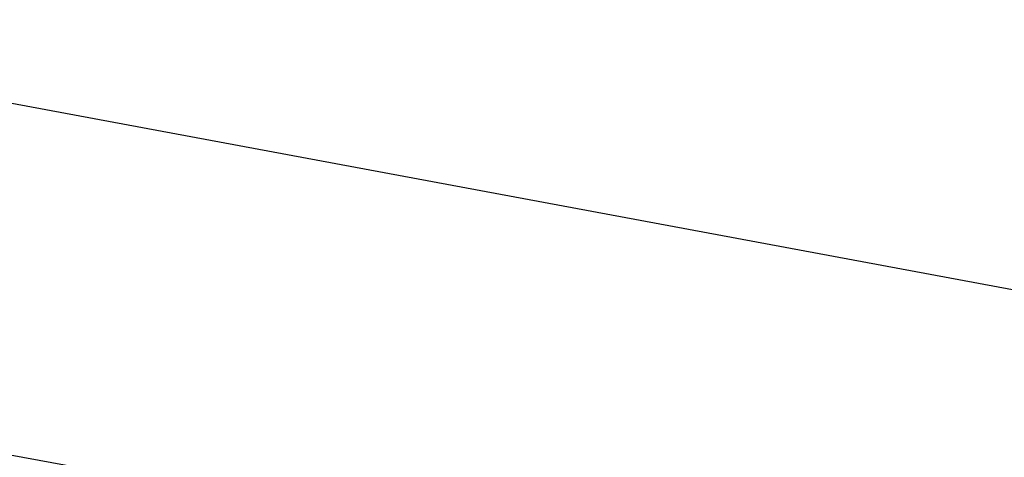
# Model space of a CAD drawing. Header units: millimetres. Extents: x -20520 to 12860, y -2780 to 10870.
# Tile 56 of 147: x -9463 to -8710, y 7639 to 7974. Entities that reach past the tile are written whole.
import ezdxf

# ---------------------------------------------------------------- set-up
doc = ezdxf.new("R2010")
doc.units = ezdxf.units.MM
doc.header["$LTSCALE"] = 0.5
doc.header["$MEASUREMENT"] = 0
doc.linetypes.add('PLINE', pattern=[0])
doc.layers.add('858- Detaljer(Nye konstruksjoner)', color=7, linetype='Continuous')
doc.linetypes.add('Membran', pattern='A,0,[2,A-2607.160 Prinsippsnitt fløy F1.Shx,S=0.253968,R=0,X=0,Y=0],-32,0', length=32)
doc.dimstyles.new('GENERATED_STYLE__1', dxfattribs={"dimtxt": 0.18, "dimasz": 76, "dimexe": 0.18, "dimexo": 0.0625, "dimgap": 0, "dimtad": 0, "dimtih": 1, "dimtoh": 1, "dimdec": 4, "dimzin": 0, "dimdsep": 46, "dimcen": 0.09, "dimadec": 0, "dimazin": 0, "dimtfac": 1, "dimtdec": 4, "dimtmove": 0, "dimatfit": 3, "dimldrblk": 'ARROWHEAD_17', "dimfxl": 1, "dimtolj": 1, "dimtzin": 0, "dimarcsym": 0})

# ---------------------------------------------------------------- blocks, each defined once
blk = doc.blocks.new('ARROWHEAD_17')
at = {"linetype": 'Continuous'}
for p, q in [((-0.1876, -0.7), (0.1876, 0.7)), ((0, 0), (-1, 0))]:
    blk.add_line(p, q, dxfattribs=at)

msp = doc.modelspace()

# ---------------------------------------------------------------- linework, layer by layer
at = {"layer": '858- Detaljer(Nye konstruksjoner)', "linetype": 'PLINE'}
msp.add_line((-12876, 8544.14), (-6045.74, 7272.06), dxfattribs=at)
at = {"layer": '858- Detaljer(Nye konstruksjoner)', "linetype": 'Membran'}
msp.add_lwpolyline([(-13179, 8522.78), (-13179, 8579.38), (-12879, 8541.5), (-12879, 8275.33), (-6224.74, 7036.03), (-6224.74, 6860.37), (-729, 6722.98), (-729, 6653), (-231, 6653), (-231, 6950)], dxfattribs=at)

# ---------------------------------------------------------------- leaders
at = {"layer": '858- Detaljer(Nye konstruksjoner)', "linetype": 'PLINE', "annotation_type": 0, "has_hookline": 1, "hookline_direction": 0, "text_width": 2111.8}
msp.add_leader([(-10986.77, 7346.87), (-10748.78, 8670.17), (-10331.57, 8624.74)], dimstyle='GENERATED_STYLE__1', dxfattribs=at)

doc.saveas('drawing.dxf')
